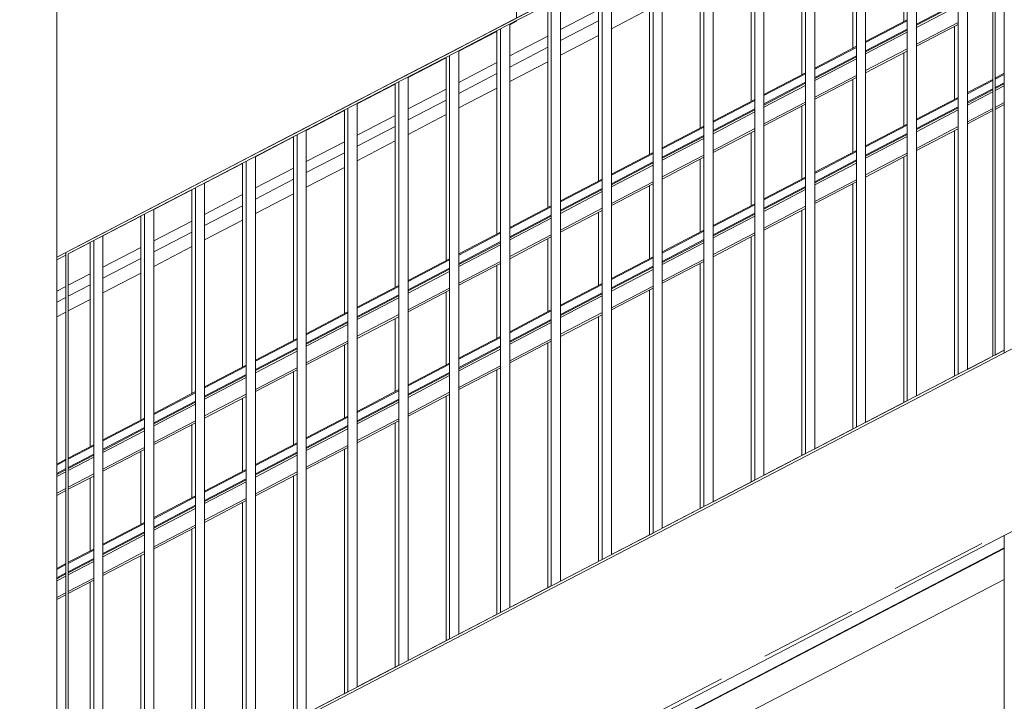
# Model space of a CAD drawing. Header units: millimetres. Extents: x -65 to 293624, y -1905 to 31061.
# Tile 196 of 256: x 117627 to 119757, y 18900 to 20375. Entities that reach past the tile are written whole.
import ezdxf

# ---------------------------------------------------------------- set-up
doc = ezdxf.new("R2010")
doc.units = ezdxf.units.MM
doc.header["$MEASUREMENT"] = 0
doc.linetypes.add('Hidden Line', pattern=[317.5, 211.666667, -105.833333])
for name, color, linetype in [('00 2D joon.AR', 7, 'Continuous'), ('1244 Fassaadivarustus.AR', 7, 'Continuous'), ('1245 Klaasfassaadid.AR', 7, 'Continuous'), ('1251 Rõdupiirded.AR', 7, 'Continuous'), ('1253 Rõdutrepid.AR', 7, 'Continuous'), ('1253 Terrassipostid.AR', 7, 'Continuous')]:
    doc.layers.add(name, color=color, linetype=linetype)

# ---------------------------------------------------------------- blocks, each defined once
blk = doc.blocks.new('Section Element_1062_3', base_point=(20443.1, 12361.4))
at = {"layer": '1253 Terrassipostid.AR', "color": 7, "linetype": 'Continuous', "lineweight": 13}
blk.add_line((117706.9, 23429.7), (117706.9, 18592.5), dxfattribs=at)
blk = doc.blocks.new('Section Element_1063_3', base_point=(20443.1, 12361.4))
at = {"layer": '1253 Terrassipostid.AR', "color": 7, "linetype": 'Continuous', "lineweight": 13}
for p, q in [((119756.9, 19659.6), (119756.9, 23745.9)), ((119756.9, 16346.4), (119756.9, 19258.3))]:
    blk.add_line(p, q, dxfattribs=at)
blk = doc.blocks.new('Section Element_1093_3', base_point=(20443.1, 12361.4))
at = {"layer": '1253 Terrassipostid.AR', "color": 7, "linetype": 'Continuous', "lineweight": 13}
for p, q in [((117706.9, 22086.9), (117706.9, 19860.8)), ((117706.9, 19855.2), (117706.9, 19413.2)), ((117706.9, 19345.5), (117706.9, 19187.6)), ((117706.9, 19119.9), (117706.9, 18592.5))]:
    blk.add_line(p, q, dxfattribs=at)
blk = doc.blocks.new('Section Element_1109_3', base_point=(20443.1, 12361.4))
at = {"layer": '1244 Fassaadivarustus.AR', "color": 7, "linetype": 'Continuous', "lineweight": 13}
for p, q in [((118989.2, 20398.1), (118906.9, 20355.3)), ((118879.2, 20372.3), (118796.9, 20329.6)), ((118879.2, 20340.9), (118796.9, 20298.2)), ((118769.2, 20315.2), (118686.9, 20272.4)), ((118769.2, 20283.8), (118686.9, 20241)), ((118659.2, 20258.1), (118576.9, 20215.3)), ((118659.2, 20226.6), (118576.9, 20183.9)), ((118549.2, 20200.9), (118466.9, 20158.1)), ((118549.2, 20169.5), (118466.9, 20126.7)), ((118439.2, 20143.8), (118356.9, 20101)), ((118439.2, 20112.4), (118356.9, 20069.6)), ((118329.2, 20086.6), (118246.9, 20043.9)), ((118329.2, 20055.2), (118246.9, 20012.4)), ((118219.2, 20029.5), (118136.9, 19986.7)), ((118219.2, 19998.1), (118136.9, 19955.3)), ((118109.2, 19972.3), (118026.9, 19929.6)), ((118109.2, 19940.9), (118026.9, 19898.2)), ((117999.2, 19915.2), (117916.9, 19872.4)), ((117999.2, 19883.8), (117916.9, 19841)), ((117889.2, 19858.1), (117806.9, 19815.3)), ((117889.2, 19826.6), (117806.9, 19783.9)), ((117779.2, 19800.9), (117731.9, 19776.3)), ((117726.9, 19773.7), (117706.9, 19763.3)), ((117779.2, 19769.5), (117731.9, 19744.9)), ((117726.9, 19742.3), (117706.9, 19731.9))]:
    blk.add_line(p, q, dxfattribs=at)
blk = doc.blocks.new('Section Element_1110_3', base_point=(20443.1, 12361.4))
at = {"layer": '1244 Fassaadivarustus.AR', "color": 7, "linetype": 'Continuous', "lineweight": 13}
for p, q in [((119756.9, 19231.8), (117706.9, 18164.7)), ((119756.9, 19230.7), (117706.9, 18163.6))]:
    blk.add_line(p, q, dxfattribs=at)
blk = doc.blocks.new('Section Element_1116_3', base_point=(20443.1, 12361.4))
at = {"layer": '1253 Rõdutrepid.AR', "color": 7, "linetype": 'Continuous', "lineweight": 13}
for p, q in [((115501.9, 17439.1), (121077.6, 20341.5)), ((119756.9, 19258.3), (119906.9, 19336.3)), ((117706.9, 18191.1), (119756.9, 19258.3))]:
    blk.add_line(p, q, dxfattribs=at)
blk = doc.blocks.new('Section Element_1221_3', base_point=(20443.1, 12361.4))
at = {"layer": '1245 Klaasfassaadid.AR', "color": 7, "linetype": 'Continuous', "lineweight": 13}
blk.add_line((118761.9, 18646.4), (119756.9, 19163.3), dxfattribs=at)
blk = doc.blocks.new('Section Element_1264_3', base_point=(20443.1, 12361.4))
at = {"layer": '1245 Klaasfassaadid.AR', "color": 7, "linetype": 'Continuous', "lineweight": 13}
for p, q in [((118701.9, 20371.8), (118686.9, 20364)), ((118659.2, 20349.6), (118576.9, 20306.9)), ((118745.7, 20327), (118686.9, 20296.4)), ((118549.2, 20292.5), (118466.9, 20249.7)), ((118659.2, 20282), (118576.9, 20239.2)), ((118439.2, 20235.3), (118356.9, 20192.6)), ((118549.2, 20224.9), (118466.9, 20182.1)), ((118329.2, 20178.2), (118246.9, 20135.4)), ((118439.2, 20167.7), (118356.9, 20125)), ((118219.2, 20121.1), (118136.9, 20078.3)), ((118329.2, 20110.6), (118246.9, 20067.8)), ((118109.2, 20063.9), (118026.9, 20021.1)), ((118219.2, 20053.4), (118136.9, 20010.7)), ((117999.2, 20006.8), (117916.9, 19964)), ((118109.2, 19996.3), (118026.9, 19953.5)), ((117889.2, 19949.6), (117806.9, 19906.9)), ((117999.2, 19939.2), (117916.9, 19896.4)), ((117779.2, 19892.5), (117731.9, 19867.9)), ((117889.2, 19882), (117806.9, 19839.2)), ((117726.9, 19865.3), (117706.9, 19854.9)), ((117779.2, 19824.9), (117731.9, 19800.3)), ((117726.9, 19797.7), (117706.9, 19787.3))]:
    blk.add_line(p, q, dxfattribs=at)
blk = doc.blocks.new('Section Element_1265_3', base_point=(20443.1, 12361.4))
at = {"layer": '1245 Klaasfassaadid.AR', "color": 7, "linetype": 'Continuous', "lineweight": 13}
for p, q in [((119756.9, 20919.8), (119736.9, 20909.5)), ((119731.9, 20906.9), (119676.9, 20878.3)), ((119649.2, 20863.9), (119566.9, 20821.1)), ((119731.9, 20839.2), (119676.9, 20810.7)), ((119756.9, 20852.2), (119736.9, 20841.8)), ((119539.2, 20806.8), (119456.9, 20764)), ((119649.2, 20796.3), (119566.9, 20753.5)), ((119429.2, 20749.6), (119346.9, 20706.9)), ((119539.2, 20739.2), (119456.9, 20696.4)), ((119319.2, 20692.5), (119236.9, 20649.7)), ((119429.2, 20682), (119346.9, 20639.2)), ((119209.2, 20635.3), (119126.9, 20592.6)), ((119319.2, 20624.9), (119236.9, 20582.1)), ((119099.2, 20578.2), (119016.9, 20535.4)), ((119209.2, 20567.7), (119126.9, 20525)), ((118989.2, 20521.1), (118906.9, 20478.3)), ((119099.2, 20510.6), (119016.9, 20467.8)), ((118879.2, 20463.9), (118796.9, 20421.1)), ((118989.2, 20453.4), (118906.9, 20410.7)), ((118769.2, 20406.8), (118761.9, 20403)), ((118879.2, 20396.3), (118796.9, 20353.5)), ((118769.2, 20339.2), (118745.7, 20327))]:
    blk.add_line(p, q, dxfattribs=at)
blk = doc.blocks.new('Section Element_1493_3', base_point=(20443.1, 12361.4))
at = {"layer": '1245 Klaasfassaadid.AR', "color": 7, "linetype": 'Continuous', "lineweight": 13}
for p, q in [((118701.9, 20378.8), (118701.9, 22492.6)), ((118761.9, 20410), (118761.9, 22492.6)), ((118761.9, 20403), (118761.9, 20404.3)), ((118701.9, 20371.8), (118701.9, 20373.1))]:
    blk.add_line(p, q, dxfattribs=at)
blk = doc.blocks.new('Section Element_2375_3', base_point=(20443.1, 12361.4))
at = {"layer": '1251 Rõdupiirded.AR', "color": 7, "linetype": 'Continuous', "lineweight": 13}
for p, q in [((117706.9, 18592.5), (119756.9, 19659.6)), ((119756.9, 19659.6), (119756.9, 19654)), ((117706.9, 18592.5), (117706.9, 18586.9))]:
    blk.add_line(p, q, dxfattribs=at)
blk = doc.blocks.new('Section Element_2587_3', base_point=(20443.1, 12361.4))
at = {"layer": '1251 Rõdupiirded.AR', "color": 7, "linetype": 'Continuous', "lineweight": 13}
for p, q in [((118776.9, 19149.5), (118776.9, 20412.1)), ((118796.9, 19159.9), (118796.9, 20422.5))]:
    blk.add_line(p, q, dxfattribs=at)
blk = doc.blocks.new('Section Element_2588_3', base_point=(20443.1, 12361.4))
at = {"layer": '1251 Rõdupiirded.AR', "color": 7, "linetype": 'Continuous', "lineweight": 13}
for p, q in [((118886.9, 19206.7), (118886.9, 20469.4)), ((118906.9, 19217.1), (118906.9, 20479.8))]:
    blk.add_line(p, q, dxfattribs=at)
blk = doc.blocks.new('Section Element_2589_3', base_point=(20443.1, 12361.4))
at = {"layer": '1251 Rõdupiirded.AR', "color": 7, "linetype": 'Continuous', "lineweight": 13}
for p, q in [((119016.9, 19274.4), (119016.9, 20537)), ((118996.9, 19264), (118996.9, 20526.6))]:
    blk.add_line(p, q, dxfattribs=at)
blk = doc.blocks.new('Section Element_2590_3', base_point=(20443.1, 12361.4))
at = {"layer": '1251 Rõdupiirded.AR', "color": 7, "linetype": 'Continuous', "lineweight": 13}
for p, q in [((119106.9, 19321.2), (119106.9, 20583.9)), ((119126.9, 19331.7), (119126.9, 20594.3))]:
    blk.add_line(p, q, dxfattribs=at)
blk = doc.blocks.new('Section Element_2591_3', base_point=(20443.1, 12361.4))
at = {"layer": '1251 Rõdupiirded.AR', "color": 7, "linetype": 'Continuous', "lineweight": 13}
for p, q in [((119216.9, 19378.5), (119216.9, 20641.2)), ((119236.9, 19388.9), (119236.9, 20651.6))]:
    blk.add_line(p, q, dxfattribs=at)
blk = doc.blocks.new('Section Element_2592_3', base_point=(20443.1, 12361.4))
at = {"layer": '1251 Rõdupiirded.AR', "color": 7, "linetype": 'Continuous', "lineweight": 13}
for p, q in [((119676.9, 19618), (119676.9, 20880.6)), ((119656.9, 19607.5), (119656.9, 20870.2))]:
    blk.add_line(p, q, dxfattribs=at)
blk = doc.blocks.new('Section Element_2593_3', base_point=(20443.1, 12361.4))
at = {"layer": '1251 Rõdupiirded.AR', "color": 7, "linetype": 'Continuous', "lineweight": 13}
for p, q in [((117905.7, 19964.3), (117795.7, 19907)), ((117908, 19959.9), (117798, 19902.6))]:
    blk.add_line(p, q, dxfattribs=at)
blk = doc.blocks.new('Section Element_2594_3', base_point=(20443.1, 12361.4))
at = {"layer": '1251 Rõdupiirded.AR', "color": 7, "linetype": 'Continuous', "lineweight": 13}
for p, q in [((117916.9, 18701.8), (117916.9, 19964.5)), ((117896.9, 18691.4), (117896.9, 19954))]:
    blk.add_line(p, q, dxfattribs=at)
blk = doc.blocks.new('Section Element_2595_3', base_point=(20443.1, 12361.4))
at = {"layer": '1251 Rõdupiirded.AR', "color": 7, "linetype": 'Continuous', "lineweight": 13}
for p, q in [((117786.9, 18634.1), (117786.9, 19896.8)), ((117806.9, 18644.5), (117806.9, 19907.2))]:
    blk.add_line(p, q, dxfattribs=at)
blk = doc.blocks.new('Section Element_2596_3', base_point=(20443.1, 12361.4))
at = {"layer": '1251 Rõdupiirded.AR', "color": 7, "linetype": 'Continuous', "lineweight": 13}
for p, q in [((118015.7, 20021.5), (117905.7, 19964.3)), ((118018, 20017.1), (117908, 19959.9))]:
    blk.add_line(p, q, dxfattribs=at)
blk = doc.blocks.new('Section Element_2597_3', base_point=(20443.1, 12361.4))
at = {"layer": '1251 Rõdupiirded.AR', "color": 7, "linetype": 'Continuous', "lineweight": 13}
for p, q in [((118006.9, 18748.7), (118006.9, 20011.3)), ((118026.9, 18759.1), (118026.9, 20021.7))]:
    blk.add_line(p, q, dxfattribs=at)
blk = doc.blocks.new('Section Element_2598_3', base_point=(20443.1, 12361.4))
at = {"layer": '1251 Rõdupiirded.AR', "color": 7, "linetype": 'Continuous', "lineweight": 13}
for p, q in [((118125.7, 20078.8), (118015.7, 20021.5)), ((118128, 20074.4), (118018, 20017.1))]:
    blk.add_line(p, q, dxfattribs=at)
blk = doc.blocks.new('Section Element_2599_3', base_point=(20443.1, 12361.4))
at = {"layer": '1251 Rõdupiirded.AR', "color": 7, "linetype": 'Continuous', "lineweight": 13}
for p, q in [((118116.9, 18805.9), (118116.9, 20068.6)), ((118136.9, 18816.3), (118136.9, 20079))]:
    blk.add_line(p, q, dxfattribs=at)
blk = doc.blocks.new('Section Element_2600_3', base_point=(20443.1, 12361.4))
at = {"layer": '1251 Rõdupiirded.AR', "color": 7, "linetype": 'Continuous', "lineweight": 13}
for p, q in [((118235.7, 20136.1), (118125.7, 20078.8)), ((118238, 20131.6), (118128, 20074.4))]:
    blk.add_line(p, q, dxfattribs=at)
blk = doc.blocks.new('Section Element_2601_3', base_point=(20443.1, 12361.4))
at = {"layer": '1251 Rõdupiirded.AR', "color": 7, "linetype": 'Continuous', "lineweight": 13}
for p, q in [((118246.9, 18873.6), (118246.9, 20136.2)), ((118226.9, 18863.2), (118226.9, 20125.8))]:
    blk.add_line(p, q, dxfattribs=at)
blk = doc.blocks.new('Section Element_2602_3', base_point=(20443.1, 12361.4))
at = {"layer": '1251 Rõdupiirded.AR', "color": 7, "linetype": 'Continuous', "lineweight": 13}
for p, q in [((118345.7, 20193.3), (118235.7, 20136.1)), ((118348, 20188.9), (118238, 20131.6))]:
    blk.add_line(p, q, dxfattribs=at)
blk = doc.blocks.new('Section Element_2603_3', base_point=(20443.1, 12361.4))
at = {"layer": '1251 Rõdupiirded.AR', "color": 7, "linetype": 'Continuous', "lineweight": 13}
for p, q in [((118356.9, 18930.8), (118356.9, 20193.5)), ((118336.9, 18920.4), (118336.9, 20183.1))]:
    blk.add_line(p, q, dxfattribs=at)
blk = doc.blocks.new('Section Element_2604_3', base_point=(20443.1, 12361.4))
at = {"layer": '1251 Rõdupiirded.AR', "color": 7, "linetype": 'Continuous', "lineweight": 13}
for p, q in [((118455.7, 20250.6), (118345.7, 20193.3)), ((118458, 20246.1), (118348, 20188.9))]:
    blk.add_line(p, q, dxfattribs=at)
blk = doc.blocks.new('Section Element_2605_3', base_point=(20443.1, 12361.4))
at = {"layer": '1251 Rõdupiirded.AR', "color": 7, "linetype": 'Continuous', "lineweight": 13}
for p, q in [((118446.9, 18977.7), (118446.9, 20240.3)), ((118466.9, 18988.1), (118466.9, 20250.8))]:
    blk.add_line(p, q, dxfattribs=at)
blk = doc.blocks.new('Section Element_2606_3', base_point=(20443.1, 12361.4))
at = {"layer": '1251 Rõdupiirded.AR', "color": 7, "linetype": 'Continuous', "lineweight": 13}
for p, q in [((118565.7, 20307.8), (118455.7, 20250.6)), ((118568, 20303.4), (118458, 20246.1))]:
    blk.add_line(p, q, dxfattribs=at)
blk = doc.blocks.new('Section Element_2607_3', base_point=(20443.1, 12361.4))
at = {"layer": '1251 Rõdupiirded.AR', "color": 7, "linetype": 'Continuous', "lineweight": 13}
for p, q in [((118576.9, 19045.4), (118576.9, 20308)), ((118556.9, 19034.9), (118556.9, 20297.6))]:
    blk.add_line(p, q, dxfattribs=at)
blk = doc.blocks.new('Section Element_2608_3', base_point=(20443.1, 12361.4))
at = {"layer": '1251 Rõdupiirded.AR', "color": 7, "linetype": 'Continuous', "lineweight": 13}
for p, q in [((118675.7, 20365.1), (118565.7, 20307.8)), ((118678, 20360.7), (118568, 20303.4))]:
    blk.add_line(p, q, dxfattribs=at)
blk = doc.blocks.new('Section Element_2609_3', base_point=(20443.1, 12361.4))
at = {"layer": '1251 Rõdupiirded.AR', "color": 7, "linetype": 'Continuous', "lineweight": 13}
for p, q in [((118686.9, 19102.6), (118686.9, 20365.3)), ((118666.9, 19092.2), (118666.9, 20354.9))]:
    blk.add_line(p, q, dxfattribs=at)
blk = doc.blocks.new('Section Element_2610_3', base_point=(20443.1, 12361.4))
at = {"layer": '1251 Rõdupiirded.AR', "color": 7, "linetype": 'Continuous', "lineweight": 13}
for p, q in [((118785.7, 20422.4), (118675.7, 20365.1)), ((118788, 20417.9), (118678, 20360.7))]:
    blk.add_line(p, q, dxfattribs=at)
blk = doc.blocks.new('Section Element_2611_3', base_point=(20443.1, 12361.4))
at = {"layer": '1251 Rõdupiirded.AR', "color": 7, "linetype": 'Continuous', "lineweight": 13}
for p, q in [((117726.9, 19871.2), (117726.9, 18602.9)), ((117731.9, 19868.2), (117731.9, 18605.5))]:
    blk.add_line(p, q, dxfattribs=at)
blk = doc.blocks.new('Section Element_2612_3', base_point=(20443.1, 12361.4))
at = {"layer": '1251 Rõdupiirded.AR', "color": 7, "linetype": 'Continuous', "lineweight": 13}
for p, q in [((117795.7, 19907), (117726.9, 19871.2)), ((117798, 19902.6), (117731.9, 19868.2))]:
    blk.add_line(p, q, dxfattribs=at)
blk = doc.blocks.new('Section Element_2618_3', base_point=(20443.1, 12361.4))
at = {"layer": '1251 Rõdupiirded.AR', "color": 7, "linetype": 'Continuous', "lineweight": 13}
for p, q in [((119346.9, 19446.2), (119346.9, 20708.8)), ((119326.9, 19435.8), (119326.9, 20698.4))]:
    blk.add_line(p, q, dxfattribs=at)
blk = doc.blocks.new('Section Element_2620_3', base_point=(20443.1, 12361.4))
at = {"layer": '1251 Rõdupiirded.AR', "color": 7, "linetype": 'Continuous', "lineweight": 13}
for p, q in [((119436.9, 19493), (119436.9, 20755.7)), ((119456.9, 19503.4), (119456.9, 20766.1))]:
    blk.add_line(p, q, dxfattribs=at)
blk = doc.blocks.new('Section Element_2622_3', base_point=(20443.1, 12361.4))
at = {"layer": '1251 Rõdupiirded.AR', "color": 7, "linetype": 'Continuous', "lineweight": 13}
for p, q in [((119546.9, 19550.3), (119546.9, 20812.9)), ((119566.9, 19560.7), (119566.9, 20823.3))]:
    blk.add_line(p, q, dxfattribs=at)
blk = doc.blocks.new('Section Element_2625_3', base_point=(20443.1, 12361.4))
at = {"layer": '1251 Rõdupiirded.AR', "color": 7, "linetype": 'Continuous', "lineweight": 13}
for p, q in [((119736.9, 19649.2), (119736.9, 20917.5)), ((119731.9, 19646.6), (119731.9, 20909.2))]:
    blk.add_line(p, q, dxfattribs=at)
blk = doc.blocks.new('Section Element_2707_3', base_point=(20443.1, 12361.4))
at = {"layer": '1251 Rõdupiirded.AR', "color": 7, "linetype": 'Continuous', "lineweight": 13}
for p, q in [((119566.9, 20364.9), (119656.9, 20412)), ((119566.9, 20362.7), (119656.9, 20409.7)), ((119566.9, 20358.2), (119656.9, 20405.2)), ((119456.9, 20327.8), (119546.9, 20374.8)), ((119456.9, 20325.5), (119546.9, 20372.5)), ((119566.9, 20322.1), (119656.9, 20369.1)), ((119566.9, 20317.5), (119656.9, 20364.6)), ((119456.9, 20307.4), (119546.9, 20354.5)), ((119456.9, 20305.2), (119546.9, 20352.2)), ((119456.9, 20300.7), (119546.9, 20347.7)), ((119346.9, 20270.3), (119436.9, 20317.3)), ((119346.9, 20268), (119436.9, 20315)), ((119456.9, 20264.6), (119546.9, 20311.6)), ((119456.9, 20260.1), (119546.9, 20307.1)), ((119346.9, 20250), (119436.9, 20297)), ((119346.9, 20247.7), (119436.9, 20294.7)), ((119346.9, 20243.2), (119436.9, 20290.2)), ((119236.9, 20212.8), (119326.9, 20259.8)), ((119236.9, 20210.5), (119326.9, 20257.6)), ((119736.9, 20248.4), (119756.9, 20258.9)), ((119736.9, 20246.2), (119756.9, 20256.6)), ((119236.9, 20192.5), (119326.9, 20239.5)), ((119236.9, 20190.2), (119326.9, 20237.3)), ((119346.9, 20207.1), (119436.9, 20254.1)), ((119346.9, 20202.6), (119436.9, 20249.6)), ((119676.9, 20217.1), (119731.9, 20245.8)), ((119676.9, 20214.8), (119731.9, 20243.5)), ((119736.9, 20228.1), (119756.9, 20238.6)), ((119736.9, 20225.9), (119756.9, 20236.3)), ((119236.9, 20185.7), (119326.9, 20232.7)), ((119676.9, 20196.8), (119731.9, 20225.5)), ((119676.9, 20194.5), (119731.9, 20223.2)), ((119676.9, 20190), (119731.9, 20218.7)), ((119736.9, 20221.3), (119756.9, 20231.8)), ((119126.9, 20155.3), (119216.9, 20202.3)), ((119126.9, 20153), (119216.9, 20200.1)), ((119236.9, 20149.6), (119326.9, 20196.6)), ((119566.9, 20159.6), (119656.9, 20206.6)), ((119566.9, 20157.3), (119656.9, 20204.4)), ((119736.9, 20185.2), (119756.9, 20195.7)), ((119126.9, 20135), (119216.9, 20182)), ((119126.9, 20132.7), (119216.9, 20179.8)), ((119126.9, 20128.2), (119216.9, 20175.3)), ((119236.9, 20145.1), (119326.9, 20192.1)), ((119566.9, 20139.3), (119656.9, 20186.3)), ((119566.9, 20137), (119656.9, 20184)), ((119566.9, 20132.5), (119656.9, 20179.5)), ((119676.9, 20153.9), (119731.9, 20182.6)), ((119676.9, 20149.4), (119731.9, 20178.1)), ((119736.9, 20180.7), (119756.9, 20191.2)), ((119016.9, 20097.8), (119106.9, 20144.8)), ((119016.9, 20095.6), (119106.9, 20142.6)), ((119126.9, 20092.1), (119216.9, 20139.1)), ((119126.9, 20087.6), (119216.9, 20134.6)), ((119456.9, 20102.1), (119546.9, 20149.1)), ((119456.9, 20099.8), (119546.9, 20146.9)), ((119456.9, 20081.8), (119546.9, 20128.8)), ((119566.9, 20096.4), (119656.9, 20143.4)), ((119566.9, 20091.9), (119656.9, 20138.9)), ((119016.9, 20077.5), (119106.9, 20124.5)), ((119016.9, 20075.2), (119106.9, 20122.3)), ((119016.9, 20070.7), (119106.9, 20117.8)), ((119456.9, 20079.5), (119546.9, 20126.6)), ((119456.9, 20075), (119546.9, 20122)), ((118906.9, 20040.3), (118996.9, 20087.4)), ((119346.9, 20044.6), (119436.9, 20091.6)), ((119346.9, 20042.3), (119436.9, 20089.4)), ((119456.9, 20038.9), (119546.9, 20085.9)), ((118906.9, 20038.1), (118996.9, 20085.1)), ((118906.9, 20020), (118996.9, 20067.1)), ((118906.9, 20017.8), (118996.9, 20064.8)), ((119016.9, 20034.6), (119106.9, 20081.7)), ((119016.9, 20030.1), (119106.9, 20077.1)), ((119346.9, 20024.3), (119436.9, 20071.3)), ((119346.9, 20022), (119436.9, 20069.1)), ((119456.9, 20034.4), (119546.9, 20081.4)), ((118906.9, 20013.3), (118996.9, 20060.3)), ((119346.9, 20017.5), (119436.9, 20064.6)), ((118796.9, 19982.8), (118886.9, 20029.9)), ((118796.9, 19980.6), (118886.9, 20027.6)), ((118906.9, 19977.1), (118996.9, 20024.2)), ((119236.9, 19987.1), (119326.9, 20034.2)), ((119236.9, 19984.9), (119326.9, 20031.9)), ((119346.9, 19981.4), (119436.9, 20028.5)), ((119346.9, 19976.9), (119436.9, 20023.9)), ((118796.9, 19962.5), (118886.9, 20009.6)), ((118796.9, 19960.3), (118886.9, 20007.3)), ((118796.9, 19955.8), (118886.9, 20002.8)), ((118906.9, 19972.6), (118996.9, 20019.7)), ((119236.9, 19966.8), (119326.9, 20013.8)), ((119236.9, 19964.6), (119326.9, 20011.6)), ((119236.9, 19960), (119326.9, 20007.1)), ((118686.9, 19925.4), (118776.9, 19972.4)), ((118686.9, 19923.1), (118776.9, 19970.1)), ((118796.9, 19919.7), (118886.9, 19966.7)), ((118796.9, 19915.1), (118886.9, 19962.2)), ((119126.9, 19929.6), (119216.9, 19976.7)), ((119126.9, 19927.4), (119216.9, 19974.4)), ((119236.9, 19923.9), (119326.9, 19971)), ((119236.9, 19919.4), (119326.9, 19966.5)), ((118686.9, 19905.1), (118776.9, 19952.1)), ((118686.9, 19902.8), (118776.9, 19949.8)), ((118686.9, 19898.3), (118776.9, 19945.3)), ((119126.9, 19909.3), (119216.9, 19956.4)), ((119126.9, 19907.1), (119216.9, 19954.1)), ((119126.9, 19902.6), (119216.9, 19949.6)), ((119016.9, 19872.2), (119106.9, 19919.2)), ((119016.9, 19869.9), (119106.9, 19916.9)), ((118576.9, 19867.9), (118666.9, 19914.9)), ((118576.9, 19865.6), (118666.9, 19912.7)), ((118576.9, 19847.6), (118666.9, 19894.6)), ((118686.9, 19862.2), (118776.9, 19909.2)), ((118686.9, 19857.7), (118776.9, 19904.7)), ((119016.9, 19851.8), (119106.9, 19898.9)), ((119016.9, 19849.6), (119106.9, 19896.6)), ((119126.9, 19866.5), (119216.9, 19913.5)), ((119126.9, 19861.9), (119216.9, 19909)), ((118576.9, 19845.3), (118666.9, 19892.3)), ((118576.9, 19840.8), (118666.9, 19887.8)), ((119016.9, 19845.1), (119106.9, 19892.1)), ((118466.9, 19810.4), (118556.9, 19857.4)), ((118466.9, 19808.1), (118556.9, 19855.2)), ((118576.9, 19804.7), (118666.9, 19851.7)), ((118906.9, 19814.7), (118996.9, 19861.7)), ((118906.9, 19812.4), (118996.9, 19859.4)), ((119016.9, 19809), (119106.9, 19856)), ((118466.9, 19790.1), (118556.9, 19837.1)), ((118466.9, 19787.8), (118556.9, 19834.9)), ((118466.9, 19783.3), (118556.9, 19830.3)), ((118576.9, 19800.2), (118666.9, 19847.2)), ((118906.9, 19794.4), (118996.9, 19841.4)), ((118906.9, 19792.1), (118996.9, 19839.1)), ((118906.9, 19787.6), (118996.9, 19834.6)), ((119016.9, 19804.5), (119106.9, 19851.5)), ((118356.9, 19752.9), (118446.9, 19799.9)), ((118356.9, 19750.6), (118446.9, 19797.7)), ((118466.9, 19747.2), (118556.9, 19794.2)), ((118466.9, 19742.7), (118556.9, 19789.7)), ((118796.9, 19757.2), (118886.9, 19804.2)), ((118796.9, 19754.9), (118886.9, 19802)), ((118906.9, 19751.5), (118996.9, 19798.5)), ((118906.9, 19747), (118996.9, 19794)), ((118356.9, 19732.6), (118446.9, 19779.6)), ((118356.9, 19730.3), (118446.9, 19777.4)), ((118356.9, 19725.8), (118446.9, 19772.9)), ((118796.9, 19736.9), (118886.9, 19783.9)), ((118796.9, 19734.6), (118886.9, 19781.6)), ((118796.9, 19730.1), (118886.9, 19777.1)), ((118686.9, 19699.7), (118776.9, 19746.7)), ((118246.9, 19695.4), (118336.9, 19742.5)), ((118246.9, 19693.2), (118336.9, 19740.2)), ((118356.9, 19689.7), (118446.9, 19736.8)), ((118356.9, 19685.2), (118446.9, 19732.2)), ((118686.9, 19697.4), (118776.9, 19744.5)), ((118686.9, 19679.4), (118776.9, 19726.4)), ((118686.9, 19677.1), (118776.9, 19724.2)), ((118796.9, 19694), (118886.9, 19741)), ((118796.9, 19689.5), (118886.9, 19736.5)), ((118246.9, 19675.1), (118336.9, 19722.1)), ((118246.9, 19672.9), (118336.9, 19719.9)), ((118246.9, 19668.3), (118336.9, 19715.4)), ((118686.9, 19672.6), (118776.9, 19719.6)), ((118136.9, 19637.9), (118226.9, 19685)), ((118136.9, 19635.7), (118226.9, 19682.7)), ((118576.9, 19642.2), (118666.9, 19689.2)), ((118576.9, 19640), (118666.9, 19687)), ((118686.9, 19636.5), (118776.9, 19683.5)), ((118136.9, 19617.6), (118226.9, 19664.7)), ((118136.9, 19615.4), (118226.9, 19662.4)), ((118246.9, 19632.2), (118336.9, 19679.3)), ((118246.9, 19627.7), (118336.9, 19674.8)), ((118576.9, 19621.9), (118666.9, 19668.9)), ((118576.9, 19619.6), (118666.9, 19666.7)), ((118576.9, 19615.1), (118666.9, 19662.2)), ((118686.9, 19632), (118776.9, 19679)), ((118136.9, 19610.9), (118226.9, 19657.9)), ((118026.9, 19580.4), (118116.9, 19627.5)), ((118026.9, 19578.2), (118116.9, 19625.2)), ((118136.9, 19574.7), (118226.9, 19621.8)), ((118466.9, 19584.7), (118556.9, 19631.8)), ((118466.9, 19582.5), (118556.9, 19629.5)), ((118576.9, 19579), (118666.9, 19626.1)), ((118576.9, 19574.5), (118666.9, 19621.5)), ((118026.9, 19560.1), (118116.9, 19607.2)), ((118026.9, 19557.9), (118116.9, 19604.9)), ((118026.9, 19553.4), (118116.9, 19600.4)), ((118136.9, 19570.2), (118226.9, 19617.3)), ((118466.9, 19564.4), (118556.9, 19611.4)), ((118466.9, 19562.2), (118556.9, 19609.2)), ((118466.9, 19557.6), (118556.9, 19604.7)), ((117916.9, 19523), (118006.9, 19570)), ((117916.9, 19520.7), (118006.9, 19567.7)), ((118026.9, 19517.3), (118116.9, 19564.3)), ((118026.9, 19512.8), (118116.9, 19559.8)), ((118356.9, 19527.2), (118446.9, 19574.3)), ((118356.9, 19525), (118446.9, 19572)), ((118356.9, 19506.9), (118446.9, 19554)), ((118466.9, 19521.5), (118556.9, 19568.6)), ((118466.9, 19517), (118556.9, 19564.1)), ((117916.9, 19502.7), (118006.9, 19549.7)), ((117916.9, 19500.4), (118006.9, 19547.4)), ((117916.9, 19495.9), (118006.9, 19542.9)), ((118356.9, 19504.7), (118446.9, 19551.7)), ((118356.9, 19500.2), (118446.9, 19547.2)), ((117806.9, 19465.5), (117896.9, 19512.5)), ((118246.9, 19469.8), (118336.9, 19516.8)), ((118246.9, 19467.5), (118336.9, 19514.5)), ((118356.9, 19464.1), (118446.9, 19511.1)), ((117806.9, 19463.2), (117896.9, 19510.3)), ((117806.9, 19445.2), (117896.9, 19492.2)), ((117806.9, 19442.9), (117896.9, 19489.9)), ((117916.9, 19459.8), (118006.9, 19506.8)), ((117916.9, 19455.3), (118006.9, 19502.3)), ((118246.9, 19449.4), (118336.9, 19496.5)), ((118246.9, 19447.2), (118336.9, 19494.2)), ((118246.9, 19442.7), (118336.9, 19489.7)), ((118356.9, 19459.5), (118446.9, 19506.6)), ((117806.9, 19438.4), (117896.9, 19485.4)), ((117731.9, 19426.3), (117786.9, 19455)), ((117731.9, 19424), (117786.9, 19452.8)), ((117806.9, 19402.3), (117896.9, 19449.3)), ((118136.9, 19412.3), (118226.9, 19459.3)), ((118136.9, 19410), (118226.9, 19457)), ((118246.9, 19406.6), (118336.9, 19453.6)), ((118246.9, 19402.1), (118336.9, 19449.1)), ((117731.9, 19406), (117786.9, 19434.7)), ((117731.9, 19403.7), (117786.9, 19432.5)), ((117731.9, 19399.2), (117786.9, 19427.9)), ((117806.9, 19397.8), (117896.9, 19444.8)), ((118136.9, 19392), (118226.9, 19439)), ((118136.9, 19389.7), (118226.9, 19436.7)), ((118136.9, 19385.2), (118226.9, 19432.2)), ((117706.9, 19413.2), (117726.9, 19423.7)), ((117706.9, 19411), (117726.9, 19421.4)), ((117706.9, 19392.9), (117726.9, 19403.4)), ((117706.9, 19390.7), (117726.9, 19401.1)), ((117706.9, 19386.1), (117726.9, 19396.6)), ((117731.9, 19363.1), (117786.9, 19391.8)), ((117731.9, 19358.6), (117786.9, 19387.3)), ((118026.9, 19354.8), (118116.9, 19401.8)), ((118026.9, 19352.5), (118116.9, 19399.6)), ((118136.9, 19349.1), (118226.9, 19396.1)), ((118136.9, 19344.6), (118226.9, 19391.6)), ((118026.9, 19334.5), (118116.9, 19381.5)), ((118026.9, 19332.2), (118116.9, 19379.3)), ((118026.9, 19327.7), (118116.9, 19374.7)), ((117706.9, 19350), (117726.9, 19360.5)), ((117706.9, 19345.5), (117726.9, 19356)), ((117916.9, 19297.3), (118006.9, 19344.3)), ((117916.9, 19295), (118006.9, 19342.1)), ((117916.9, 19277), (118006.9, 19324)), ((117916.9, 19274.7), (118006.9, 19321.8)), ((118026.9, 19291.6), (118116.9, 19338.6)), ((118026.9, 19287.1), (118116.9, 19334.1)), ((117916.9, 19270.2), (118006.9, 19317.3)), ((117806.9, 19239.8), (117896.9, 19286.8)), ((117806.9, 19237.6), (117896.9, 19284.6)), ((117916.9, 19234.1), (118006.9, 19281.1)), ((117916.9, 19229.6), (118006.9, 19276.6)), ((117806.9, 19219.5), (117896.9, 19266.5)), ((117806.9, 19217.3), (117896.9, 19264.3)), ((117806.9, 19212.7), (117896.9, 19259.8)), ((117731.9, 19200.6), (117786.9, 19229.4)), ((117731.9, 19198.4), (117786.9, 19227.1)), ((117806.9, 19176.6), (117896.9, 19223.7)), ((117806.9, 19172.1), (117896.9, 19219.2)), ((117706.9, 19187.6), (117726.9, 19198)), ((117706.9, 19185.3), (117726.9, 19195.8)), ((117731.9, 19180.3), (117786.9, 19209.1)), ((117731.9, 19178.1), (117786.9, 19206.8)), ((117731.9, 19173.5), (117786.9, 19202.3)), ((117706.9, 19167.2), (117726.9, 19177.7)), ((117706.9, 19165), (117726.9, 19175.4)), ((117706.9, 19160.5), (117726.9, 19170.9)), ((117731.9, 19137.4), (117786.9, 19166.2)), ((117731.9, 19132.9), (117786.9, 19161.7)), ((117706.9, 19124.4), (117726.9, 19134.8)), ((117706.9, 19119.9), (117726.9, 19130.3))]:
    blk.add_line(p, q, dxfattribs=at)
blk = doc.blocks.new('Section Element_2713_3', base_point=(20443.1, 12361.4))
at = {"layer": '1251 Rõdupiirded.AR', "color": 7, "linetype": 'Continuous', "lineweight": 13}
for p, q in [((117788.1, 19903.1), (117706.9, 19860.8)), ((117726.9, 19865.6), (117706.9, 19855.2))]:
    blk.add_line(p, q, dxfattribs=at)
blk = doc.blocks.new('Section Element_2779_3', base_point=(20443.1, 12361.4))
at = {"layer": '1251 Rõdupiirded.AR', "color": 7, "linetype": 'Continuous', "lineweight": 13}
for p, q in [((117779.2, 19451), (117779.2, 19892.8)), ((117779.2, 19225.4), (117779.2, 19383.3)), ((117779.2, 18630.2), (117779.2, 19157.7))]:
    blk.add_line(p, q, dxfattribs=at)
blk = doc.blocks.new('Section Element_2780_3', base_point=(20443.1, 12361.4))
at = {"layer": '1251 Rõdupiirded.AR', "color": 7, "linetype": 'Continuous', "lineweight": 13}
for p, q in [((117889.2, 19508.5), (117889.2, 19950.1)), ((117889.2, 19282.8), (117889.2, 19440.8)), ((117889.2, 18687.5), (117889.2, 19215.1))]:
    blk.add_line(p, q, dxfattribs=at)
blk = doc.blocks.new('Section Element_2781_3', base_point=(20443.1, 12361.4))
at = {"layer": '1251 Rõdupiirded.AR', "color": 7, "linetype": 'Continuous', "lineweight": 13}
for p, q in [((117999.2, 19566), (117999.2, 20007.3)), ((117999.2, 19340.3), (117999.2, 19498.3)), ((117999.2, 18744.7), (117999.2, 19272.6))]:
    blk.add_line(p, q, dxfattribs=at)
blk = doc.blocks.new('Section Element_2782_3', base_point=(20443.1, 12361.4))
at = {"layer": '1251 Rõdupiirded.AR', "color": 7, "linetype": 'Continuous', "lineweight": 13}
for p, q in [((118109.2, 19623.5), (118109.2, 20064.6)), ((118109.2, 19397.8), (118109.2, 19555.8)), ((118109.2, 18802), (118109.2, 19330.1))]:
    blk.add_line(p, q, dxfattribs=at)
blk = doc.blocks.new('Section Element_2783_3', base_point=(20443.1, 12361.4))
at = {"layer": '1251 Rõdupiirded.AR', "color": 7, "linetype": 'Continuous', "lineweight": 13}
for p, q in [((118219.2, 19681), (118219.2, 20121.8)), ((118219.2, 19455.3), (118219.2, 19613.3)), ((118219.2, 18859.2), (118219.2, 19387.6))]:
    blk.add_line(p, q, dxfattribs=at)
blk = doc.blocks.new('Section Element_2784_3', base_point=(20443.1, 12361.4))
at = {"layer": '1251 Rõdupiirded.AR', "color": 7, "linetype": 'Continuous', "lineweight": 13}
for p, q in [((118329.2, 19738.5), (118329.2, 20179.1)), ((118329.2, 19512.8), (118329.2, 19670.8)), ((118329.2, 18916.5), (118329.2, 19445.1))]:
    blk.add_line(p, q, dxfattribs=at)
blk = doc.blocks.new('Section Element_2785_3', base_point=(20443.1, 12361.4))
at = {"layer": '1251 Rõdupiirded.AR', "color": 7, "linetype": 'Continuous', "lineweight": 13}
for p, q in [((118439.2, 19795.9), (118439.2, 20236.4)), ((118439.2, 19570.3), (118439.2, 19728.2)), ((118439.2, 18973.8), (118439.2, 19502.6))]:
    blk.add_line(p, q, dxfattribs=at)
blk = doc.blocks.new('Section Element_2786_3', base_point=(20443.1, 12361.4))
at = {"layer": '1251 Rõdupiirded.AR', "color": 7, "linetype": 'Continuous', "lineweight": 13}
for p, q in [((118549.2, 19853.4), (118549.2, 20293.6)), ((118549.2, 19627.8), (118549.2, 19785.7)), ((118549.2, 19031), (118549.2, 19560.1))]:
    blk.add_line(p, q, dxfattribs=at)
blk = doc.blocks.new('Section Element_2787_3', base_point=(20443.1, 12361.4))
at = {"layer": '1251 Rõdupiirded.AR', "color": 7, "linetype": 'Continuous', "lineweight": 13}
for p, q in [((118659.2, 19910.9), (118659.2, 20350.9)), ((118659.2, 19685.2), (118659.2, 19843.2)), ((118659.2, 19088.3), (118659.2, 19617.5))]:
    blk.add_line(p, q, dxfattribs=at)
blk = doc.blocks.new('Section Element_2788_3', base_point=(20443.1, 12361.4))
at = {"layer": '1251 Rõdupiirded.AR', "color": 7, "linetype": 'Continuous', "lineweight": 13}
for p, q in [((118769.2, 19968.4), (118769.2, 20408.1)), ((118769.2, 19742.7), (118769.2, 19900.7)), ((118769.2, 19145.5), (118769.2, 19675))]:
    blk.add_line(p, q, dxfattribs=at)
blk = doc.blocks.new('Section Element_2789_3', base_point=(20443.1, 12361.4))
at = {"layer": '1251 Rõdupiirded.AR', "color": 7, "linetype": 'Continuous', "lineweight": 13}
for p, q in [((118879.2, 20025.9), (118879.2, 20465.4)), ((118879.2, 19800.2), (118879.2, 19958.2)), ((118879.2, 19202.8), (118879.2, 19732.5))]:
    blk.add_line(p, q, dxfattribs=at)
blk = doc.blocks.new('Section Element_2790_3', base_point=(20443.1, 12361.4))
at = {"layer": '1251 Rõdupiirded.AR', "color": 7, "linetype": 'Continuous', "lineweight": 13}
for p, q in [((118989.2, 20083.4), (118989.2, 20522.7)), ((118989.2, 19857.7), (118989.2, 20015.7)), ((118989.2, 19260), (118989.2, 19790))]:
    blk.add_line(p, q, dxfattribs=at)
blk = doc.blocks.new('Section Element_2791_3', base_point=(20443.1, 12361.4))
at = {"layer": '1251 Rõdupiirded.AR', "color": 7, "linetype": 'Continuous', "lineweight": 13}
for p, q in [((119099.2, 20140.8), (119099.2, 20579.9)), ((119099.2, 19915.2), (119099.2, 20073.1)), ((119099.2, 19317.3), (119099.2, 19847.5))]:
    blk.add_line(p, q, dxfattribs=at)
blk = doc.blocks.new('Section Element_2792_3', base_point=(20443.1, 12361.4))
at = {"layer": '1251 Rõdupiirded.AR', "color": 7, "linetype": 'Continuous', "lineweight": 13}
for p, q in [((119209.2, 20198.3), (119209.2, 20637.2)), ((119209.2, 19972.7), (119209.2, 20130.6)), ((119209.2, 19374.6), (119209.2, 19905))]:
    blk.add_line(p, q, dxfattribs=at)
blk = doc.blocks.new('Section Element_2793_3', base_point=(20443.1, 12361.4))
at = {"layer": '1251 Rõdupiirded.AR', "color": 7, "linetype": 'Continuous', "lineweight": 13}
for p, q in [((119319.2, 20255.8), (119319.2, 20694.4)), ((119319.2, 20030.2), (119319.2, 20188.1)), ((119319.2, 19431.8), (119319.2, 19962.5))]:
    blk.add_line(p, q, dxfattribs=at)
blk = doc.blocks.new('Section Element_2794_3', base_point=(20443.1, 12361.4))
at = {"layer": '1251 Rõdupiirded.AR', "color": 7, "linetype": 'Continuous', "lineweight": 13}
for p, q in [((119429.2, 20313.3), (119429.2, 20751.7)), ((119429.2, 20087.6), (119429.2, 20245.6)), ((119429.2, 19489.1), (119429.2, 20019.9))]:
    blk.add_line(p, q, dxfattribs=at)
blk = doc.blocks.new('Section Element_2795_3', base_point=(20443.1, 12361.4))
at = {"layer": '1251 Rõdupiirded.AR', "color": 7, "linetype": 'Continuous', "lineweight": 13}
for p, q in [((119539.2, 20370.8), (119539.2, 20808.9)), ((119539.2, 20145.1), (119539.2, 20303.1)), ((119539.2, 19546.3), (119539.2, 20077.4))]:
    blk.add_line(p, q, dxfattribs=at)
blk = doc.blocks.new('Section Element_2796_3', base_point=(20443.1, 12361.4))
at = {"layer": '1251 Rõdupiirded.AR', "color": 7, "linetype": 'Continuous', "lineweight": 13}
for p, q in [((119649.2, 20428.3), (119649.2, 20866.2)), ((119649.2, 20202.6), (119649.2, 20360.6)), ((119649.2, 19603.6), (119649.2, 20134.9))]:
    blk.add_line(p, q, dxfattribs=at)
blk = doc.blocks.new('Section Element_2842_3', base_point=(20443.1, 12361.4))
at = {"layer": '1251 Rõdupiirded.AR', "color": 7, "linetype": 'Continuous', "lineweight": 13}
blk.add_line((118778.1, 20418.4), (118668.1, 20361.2), dxfattribs=at)
blk = doc.blocks.new('Section Element_2843_3', base_point=(20443.1, 12361.4))
at = {"layer": '1251 Rõdupiirded.AR', "color": 7, "linetype": 'Continuous', "lineweight": 13}
blk.add_line((118668.1, 20361.2), (118558.1, 20303.9), dxfattribs=at)
blk = doc.blocks.new('Section Element_2844_3', base_point=(20443.1, 12361.4))
at = {"layer": '1251 Rõdupiirded.AR', "color": 7, "linetype": 'Continuous', "lineweight": 13}
blk.add_line((118558.1, 20303.9), (118448.1, 20246.6), dxfattribs=at)
blk = doc.blocks.new('Section Element_2845_3', base_point=(20443.1, 12361.4))
at = {"layer": '1251 Rõdupiirded.AR', "color": 7, "linetype": 'Continuous', "lineweight": 13}
blk.add_line((118448.1, 20246.6), (118338.1, 20189.4), dxfattribs=at)
blk = doc.blocks.new('Section Element_2846_3', base_point=(20443.1, 12361.4))
at = {"layer": '1251 Rõdupiirded.AR', "color": 7, "linetype": 'Continuous', "lineweight": 13}
blk.add_line((118338.1, 20189.4), (118228.1, 20132.1), dxfattribs=at)
blk = doc.blocks.new('Section Element_2847_3', base_point=(20443.1, 12361.4))
at = {"layer": '1251 Rõdupiirded.AR', "color": 7, "linetype": 'Continuous', "lineweight": 13}
blk.add_line((118228.1, 20132.1), (118118.1, 20074.9), dxfattribs=at)
blk = doc.blocks.new('Section Element_2848_3', base_point=(20443.1, 12361.4))
at = {"layer": '1251 Rõdupiirded.AR', "color": 7, "linetype": 'Continuous', "lineweight": 13}
blk.add_line((118118.1, 20074.9), (118008.1, 20017.6), dxfattribs=at)
blk = doc.blocks.new('Section Element_2849_3', base_point=(20443.1, 12361.4))
at = {"layer": '1251 Rõdupiirded.AR', "color": 7, "linetype": 'Continuous', "lineweight": 13}
blk.add_line((118008.1, 20017.6), (117898.1, 19960.4), dxfattribs=at)
blk = doc.blocks.new('Section Element_2850_3', base_point=(20443.1, 12361.4))
at = {"layer": '1251 Rõdupiirded.AR', "color": 7, "linetype": 'Continuous', "lineweight": 13}
blk.add_line((117898.1, 19960.4), (117788.1, 19903.1), dxfattribs=at)
blk = doc.blocks.new('Section Element_2944_3', base_point=(20443.1, 12361.4))
at = {"layer": '1251 Rõdupiirded.AR', "color": 7, "linetype": 'Continuous', "lineweight": 13}
blk.add_line((118246.9, 18873.6), (118336.9, 18920.5), dxfattribs=at)
blk = doc.blocks.new('Section Element_2945_3', base_point=(20443.1, 12361.4))
at = {"layer": '1251 Rõdupiirded.AR', "color": 7, "linetype": 'Continuous', "lineweight": 13}
blk.add_line((118356.9, 18930.9), (118446.9, 18977.7), dxfattribs=at)
blk = doc.blocks.new('Section Element_2946_3', base_point=(20443.1, 12361.4))
at = {"layer": '1251 Rõdupiirded.AR', "color": 7, "linetype": 'Continuous', "lineweight": 13}
blk.add_line((118466.9, 18988.1), (118556.9, 19035), dxfattribs=at)
blk = doc.blocks.new('Section Element_2947_3', base_point=(20443.1, 12361.4))
at = {"layer": '1251 Rõdupiirded.AR', "color": 7, "linetype": 'Continuous', "lineweight": 13}
blk.add_line((118576.9, 19045.4), (118666.9, 19092.3), dxfattribs=at)
blk = doc.blocks.new('Section Element_2948_3', base_point=(20443.1, 12361.4))
at = {"layer": '1251 Rõdupiirded.AR', "color": 7, "linetype": 'Continuous', "lineweight": 13}
blk.add_line((118686.9, 19102.7), (118776.9, 19149.5), dxfattribs=at)
blk = doc.blocks.new('Section Element_2949_3', base_point=(20443.1, 12361.4))
at = {"layer": '1251 Rõdupiirded.AR', "color": 7, "linetype": 'Continuous', "lineweight": 13}
blk.add_line((118796.9, 19159.9), (118886.9, 19206.8), dxfattribs=at)
blk = doc.blocks.new('Section Element_2950_3', base_point=(20443.1, 12361.4))
at = {"layer": '1251 Rõdupiirded.AR', "color": 7, "linetype": 'Continuous', "lineweight": 13}
blk.add_line((118906.9, 19217.2), (118996.9, 19264), dxfattribs=at)
blk = doc.blocks.new('Section Element_2951_3', base_point=(20443.1, 12361.4))
at = {"layer": '1251 Rõdupiirded.AR', "color": 7, "linetype": 'Continuous', "lineweight": 13}
blk.add_line((119016.9, 19274.4), (119106.9, 19321.3), dxfattribs=at)
blk = doc.blocks.new('Section Element_2952_3', base_point=(20443.1, 12361.4))
at = {"layer": '1251 Rõdupiirded.AR', "color": 7, "linetype": 'Continuous', "lineweight": 13}
blk.add_line((119126.9, 19331.7), (119216.9, 19378.6), dxfattribs=at)
blk = doc.blocks.new('Section Element_2953_3', base_point=(20443.1, 12361.4))
at = {"layer": '1251 Rõdupiirded.AR', "color": 7, "linetype": 'Continuous', "lineweight": 13}
blk.add_line((119236.9, 19389), (119326.9, 19435.8), dxfattribs=at)
blk = doc.blocks.new('Section Element_2954_3', base_point=(20443.1, 12361.4))
at = {"layer": '1251 Rõdupiirded.AR', "color": 7, "linetype": 'Continuous', "lineweight": 13}
blk.add_line((119346.9, 19446.2), (119436.9, 19493.1), dxfattribs=at)
blk = doc.blocks.new('Section Element_2955_3', base_point=(20443.1, 12361.4))
at = {"layer": '1251 Rõdupiirded.AR', "color": 7, "linetype": 'Continuous', "lineweight": 13}
blk.add_line((119456.9, 19503.5), (119546.9, 19550.3), dxfattribs=at)
blk = doc.blocks.new('Section Element_2956_3', base_point=(20443.1, 12361.4))
at = {"layer": '1251 Rõdupiirded.AR', "color": 7, "linetype": 'Continuous', "lineweight": 13}
blk.add_line((119566.9, 19560.7), (119656.9, 19607.6), dxfattribs=at)
blk = doc.blocks.new('Section Element_2957_3', base_point=(20443.1, 12361.4))
at = {"layer": '1251 Rõdupiirded.AR', "color": 7, "linetype": 'Continuous', "lineweight": 13}
for p, q in [((119676.9, 19618), (119731.9, 19646.6)), ((119736.9, 19649.2), (119756.9, 19659.6))]:
    blk.add_line(p, q, dxfattribs=at)

msp = doc.modelspace()

# ---------------------------------------------------------------- linework, layer by layer
at = {"layer": '00 2D joon.AR', "color": 41, "linetype": 'Hidden Line', "lineweight": 13, "true_color": 0xffeda8, "flags": 128}
msp.add_lwpolyline([(114205.2, 16378.4), (114220, 16350), (121168.1, 19964.9), (121153.4, 19993.3)], close=True, dxfattribs=at)

# ---------------------------------------------------------------- block references
at = {"layer": '1244 Fassaadivarustus.AR', "lineweight": 0}
for name in ['Section Element_1109_3', 'Section Element_1110_3']:
    msp.add_blockref(name, (20443.1, 12361.4), dxfattribs=at)
at = {"layer": '1245 Klaasfassaadid.AR', "lineweight": 0}
for name in ['Section Element_1493_3', 'Section Element_1265_3', 'Section Element_1264_3', 'Section Element_1221_3']:
    msp.add_blockref(name, (20443.1, 12361.4), dxfattribs=at)
at = {"layer": '1251 Rõdupiirded.AR', "lineweight": 0}
for name in ['Section Element_2707_3', 'Section Element_2625_3', 'Section Element_2592_3', 'Section Element_2796_3', 'Section Element_2622_3', 'Section Element_2795_3', 'Section Element_2794_3', 'Section Element_2620_3', 'Section Element_2618_3', 'Section Element_2793_3', 'Section Element_2591_3', 'Section Element_2792_3', 'Section Element_2791_3', 'Section Element_2590_3', 'Section Element_2589_3', 'Section Element_2790_3', 'Section Element_2588_3', 'Section Element_2789_3', 'Section Element_2842_3', 'Section Element_2610_3', 'Section Element_2788_3', 'Section Element_2587_3', 'Section Element_2608_3', 'Section Element_2609_3', 'Section Element_2843_3', 'Section Element_2787_3', 'Section Element_2844_3', 'Section Element_2606_3', 'Section Element_2607_3', 'Section Element_2786_3', 'Section Element_2845_3', 'Section Element_2604_3', 'Section Element_2785_3', 'Section Element_2605_3', 'Section Element_2602_3', 'Section Element_2603_3', 'Section Element_2846_3', 'Section Element_2784_3', 'Section Element_2847_3', 'Section Element_2600_3', 'Section Element_2601_3', 'Section Element_2783_3', 'Section Element_2848_3', 'Section Element_2598_3', 'Section Element_2599_3', 'Section Element_2782_3', 'Section Element_2849_3', 'Section Element_2596_3', 'Section Element_2781_3', 'Section Element_2597_3', 'Section Element_2850_3', 'Section Element_2593_3', 'Section Element_2594_3', 'Section Element_2780_3', 'Section Element_2713_3', 'Section Element_2612_3', 'Section Element_2595_3', 'Section Element_2779_3', 'Section Element_2611_3', 'Section Element_2375_3', 'Section Element_2957_3', 'Section Element_2956_3', 'Section Element_2955_3', 'Section Element_2954_3', 'Section Element_2953_3', 'Section Element_2952_3', 'Section Element_2951_3', 'Section Element_2950_3', 'Section Element_2949_3', 'Section Element_2948_3', 'Section Element_2947_3', 'Section Element_2946_3', 'Section Element_2945_3', 'Section Element_2944_3']:
    msp.add_blockref(name, (20443.1, 12361.4), dxfattribs=at)
at = {"layer": '1253 Rõdutrepid.AR', "lineweight": 0}
msp.add_blockref('Section Element_1116_3', (20443.1, 12361.4), dxfattribs=at)
at = {"layer": '1253 Terrassipostid.AR', "lineweight": 0}
for name in ['Section Element_1063_3', 'Section Element_1062_3', 'Section Element_1093_3']:
    msp.add_blockref(name, (20443.1, 12361.4), dxfattribs=at)

doc.saveas('drawing.dxf')
